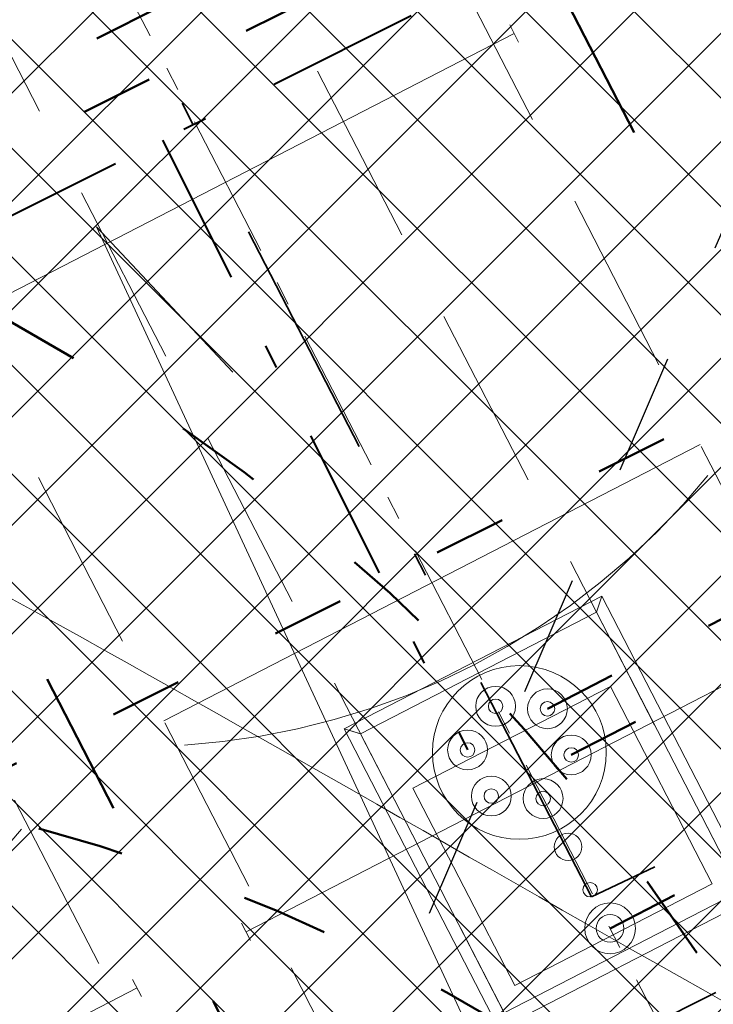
# Model space of a CAD drawing. Header units: metres. Extents: x 7472034 to 8439876, y 5890181 to 5961460.
# Tile 33 of 202: x 8439491.82 to 8439494.7, y 5890381.44 to 5890385.52. Entities that reach past the tile are written whole.
import ezdxf
from ezdxf import colors
from ezdxf.entities.mleader import LeaderData, LeaderLine
from ezdxf.math import Vec2, Vec3

# ---------------------------------------------------------------- set-up
doc = ezdxf.new("R2010")
doc.units = ezdxf.units.M
doc.header["$MEASUREMENT"] = 0
for name, pattern in [('$0$L218_500', [1, 0.5, -0.5]), ('ACAD_ISO03W100', [30, 12, -18]), ('ACAD_ISO10W100', [18, 12, -3, 0, -3]), ('DASHDOT', [25.399999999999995, 12.7, -6.349999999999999, 0, -6.349999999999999]), ('DASHDOTX2', [2, 1, -0.5, 0, -0.5]), ('DASHED', [19.049999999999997, 12.7, -6.349999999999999])]:
    doc.linetypes.add(name, pattern=pattern)
doc.layers.get('0').update_dxf_attribs({"linetype": 'CONTINUOUS', "lineweight": 5})
doc.layers.get('Defpoints').update_dxf_attribs({"linetype": 'CONTINUOUS'})
for name, color, linetype, lineweight in [('### Krawężnik', 6, 'CONTINUOUS', 35), ('### rzędne', 172, 'CONTINUOUS', 35), ('_a_widok', 7, 'CONTINUOUS', 5), ('_IS.KD.opis.2', 7, 'CONTINUOUS', 18), ('_IS.KD.ZB.rura', 120, 'ACAD_ISO03W100', 50), ('_T_95', 80, 'ACAD_ISO03W100', 50), ('_T_98', 132, 'ACAD_ISO03W100', 50), ('_T_ON_V', 181, 'ACAD_ISO03W100', 50), ('_T_opary', 220, 'DASHDOT', 40), ('E_Kanal_iskrob.', 10, 'DASHDOTX2', 35), ('KOLOR-OBIEKT', 21, 'CONTINUOUS', 13), ('T_strefa-8', 20, 'ACAD_ISO03W100', 50), ('ZAG-obrys 018 wymiary', 7, 'CONTINUOUS', 18), ('ZAG-OPIS_020', 7, 'CONTINUOUS', 25), ('zbiorniki', 7, 'CONTINUOUS', 13), ('zrębnica', 7, 'CONTINUOUS', 5)]:
    doc.layers.add(name, color=color, linetype=linetype, lineweight=lineweight)
for name, color, linetype in [('100_rzut_wym_wew', 7, 'CONTINUOUS'), ('_IS.BLOK.KD.doziemne', 7, 'CONTINUOUS'), ('właz', 7, 'CONTINUOUS'), ('zlew', 7, 'CONTINUOUS')]:
    doc.layers.add(name, color=color, linetype=linetype)
doc.layers.add('_IS_NO', color=11, linetype='CONTINUOUS', lineweight=20, plot=False)
doc.styles.add('DIM', font='simplex.shx', dxfattribs={"width": 0.8})
doc.styles.add('RS', font='Romans.shx', dxfattribs={"width": 0.7})
doc.dimstyles.new('DIM-WEW_500', dxfattribs={"dimscale": 5, "dimtxt": 18, "dimasz": 10, "dimexe": 4, "dimexo": 8, "dimgap": 5, "dimtad": 1, "dimlfac": 0.01, "dimzin": 9, "dimdsep": 46, "dimtxsty": 'DIM', "dimblk": 'ARCHTICK', "dimcen": 5, "dimclrt": 112, "dimadec": 4, "dimazin": 2, "dimtfac": 4, "dimtmove": 0, "dimatfit": 3, "dimldrblk": 'ARCHTICK', "dimfxl": 0, "dimtolj": 1, "dimlwd": 13, "dimarcsym": 0})
pattern_1 = [(45, (967499.2092647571, -71042.97165620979), (-0.2245064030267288, 0.2245064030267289), []), (135, (967499.2092647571, -71042.97165620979), (-0.2245064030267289, -0.2245064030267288), [])]

# ---------------------------------------------------------------- blocks, each defined once
blk = doc.blocks.new('A$C5FF37710')
at = {"layer": '### rzędne', "color": 0, "lineweight": 13, "flags": 128}
blk.add_lwpolyline([(43.97975562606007, 12.70975599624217), (42.44276710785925, 16.02254381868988), (43.00732617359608, 15.42075861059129)], dxfattribs=at)
blk = doc.blocks.new('Elektryk_v3')
at = {"layer": 'E_Kanal_iskrob.', "color": 1}
for points in [[(7.679727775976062, -61.57290587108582), (-17.97769471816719, -74.3612812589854), (-20.94951195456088, -68.55752696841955)], [(7.679727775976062, -61.57290587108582), (-15.38924066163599, -72.41748986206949), (-18.10128321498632, -67.15734848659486)]]:
    blk.add_lwpolyline(points, dxfattribs=at)
blk = doc.blocks.new('STUDNIA NAZB')
at = {"layer": 'właz', "lineweight": 0}
blk.add_lwpolyline([(-1255, 1255.000000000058), (-335, 1255.000000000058), (-335, 335.0000000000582), (-1255, 335.0000000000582)], close=True, dxfattribs=at)
at = {"layer": 'właz', "linetype": 'Continuous', "lineweight": 0}
for centre, radius in [((-795.0000000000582, 1225.000000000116), 105), ((-795.0000000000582, 1225.000000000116), 57), ((-795.0000000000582, 1045.000000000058), 30), ((-795.0000000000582, 845.0000000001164), 57), ((-795.0000000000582, 845.0000000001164), 57), ((-795.0000000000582, 405.0000000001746), 360), ((-795.0000000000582, 620.0000000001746), 82.5), ((-795.0000000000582, 620.0000000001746), 30), ((-981.1954618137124, 512.5000000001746), 82.5), ((-608.804538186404, 512.5000000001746), 82.5), ((-981.1954618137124, 512.5000000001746), 30), ((-608.804538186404, 512.5000000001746), 30), ((-981.1954618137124, 297.5000000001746), 82.5), ((-608.804538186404, 297.5000000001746), 82.5), ((-981.1954618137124, 297.5000000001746), 30), ((-608.804538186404, 297.5000000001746), 30), ((-795.0000000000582, 190.0000000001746), 82.5), ((-795.0000000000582, 190.0000000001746), 30)]:
    blk.add_circle(centre, radius, dxfattribs=at)
at = {"layer": 'zrębnica', "lineweight": 0}
for p, q in [((-1395.000000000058, 1385.000000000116), (-1395.000000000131, -14.99999999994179)), ((-195.0000000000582, 1385.000000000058), (-1395.000000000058, 1385.000000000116)), ((-1345.000000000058, 1335.000000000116), (-1395.000000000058, 1385.000000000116)), ((-1345.000000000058, 1335.000000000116), (-1370.406218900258, 1360.406218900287)), ((-245.0000000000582, 1335.000000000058), (-195.0000000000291, 1385.000000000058)), ((-245.0000000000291, 1335.000000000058), (-219.5937810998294, 1360.406218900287)), ((-245.0000000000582, 1335.000000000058), (-219.5961940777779, 1360.403805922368)), ((-245.0000000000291, 1335.000000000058), (-219.5961940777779, 1360.403805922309)), ((-245.0000000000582, 1335.000000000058), (-219.5961940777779, 1360.403805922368)), ((-195.0000000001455, -14.99999999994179), (-195.0000000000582, 1385.000000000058)), ((-1345.000000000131, 35.00000000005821), (-1345.000000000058, 1335.000000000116)), ((-245.0000000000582, 1335.000000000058), (-1345.000000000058, 1335.000000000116)), ((-245.0000000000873, 35.00000000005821), (-245.0000000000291, 1335.000000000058)), ((-245.0000000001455, 35.00000000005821), (-245.0000000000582, 1335.000000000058)), ((-1345.000000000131, 35.00000000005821), (-1395.000000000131, -14.99999999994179)), ((-245.0000000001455, 35.00000000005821), (-1345.000000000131, 35.00000000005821)), ((-245.0000000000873, 35.00000000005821), (-195.0000000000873, -14.99999999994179)), ((-245.0000000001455, 35.00000000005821), (-219.5961940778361, 9.596194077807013)), ((-195.0000000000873, -14.99999999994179), (-1395.000000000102, -14.99999999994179))]:
    blk.add_line(p, q, dxfattribs=at)
blk = doc.blocks.new('podziemne zbiorniki paliwa')
at = {"layer": 'zbiorniki', "linetype": 'DASHED', "lineweight": 20, "ltscale": 0.06}
for p, q in [((7707301.304171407, 5842706.24362419), (7707297.082006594, 5842715.489638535)), ((7707300.667419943, 5842705.952853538), (7707296.445255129, 5842715.198867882)), ((7707298.393307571, 5842704.914386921), (7707294.171142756, 5842714.160401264))]:
    blk.add_line(p, q, dxfattribs=at)
at = {"layer": 'zbiorniki', "linetype": 'ACAD_ISO10W100', "lineweight": 0, "ltscale": 0.05}
blk.add_line((7707299.654823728, 5842705.161068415), (7707295.183738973, 5842714.952186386), dxfattribs=at)
at = {"layer": 'zbiorniki', "linetype": 'DASHED', "lineweight": 0, "ltscale": 0.06}
for p, q in [((7707295.842652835, 5842714.833314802), (7707299.996519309, 5842705.736865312)), ((7707294.842043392, 5842714.376389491), (7707298.995909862, 5842705.27994))]:
    blk.add_line(p, q, dxfattribs=at)
at = {"layer": 'zbiorniki', "linetype": 'DASHED', "lineweight": 0}
for p, q in [((7707297.98545374, 5842713.283359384), (7707300.433428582, 5842714.40121978)), ((7707297.968838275, 5842713.319745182), (7707298.002069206, 5842713.246973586)), ((7707297.968838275, 5842713.319745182), (7707298.002069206, 5842713.246973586)), ((7707297.506773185, 5842713.10874454), (7707297.540004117, 5842713.035972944)), ((7707295.074589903, 5842711.954122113), (7707297.522564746, 5842713.071982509)), ((7707295.54743088, 5842711.145236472), (7707297.821543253, 5842712.183703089)), ((7707295.54743088, 5842711.145236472), (7707297.821543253, 5842712.183703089)), ((7707295.54743088, 5842711.145236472), (7707297.821543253, 5842712.183703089)), ((7707295.54743088, 5842711.145236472), (7707297.821543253, 5842712.183703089)), ((7707296.236919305, 5842709.406772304), (7707298.684894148, 5842710.5246327)), ((7707296.236919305, 5842709.406772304), (7707298.684894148, 5842710.5246327)), ((7707296.220303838, 5842709.443158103), (7707296.253534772, 5842709.370386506)), ((7707296.220303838, 5842709.443158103), (7707296.253534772, 5842709.370386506))]:
    blk.add_line(p, q, dxfattribs=at)
at = {"layer": 'zbiorniki', "linetype": 'DASHED', "lineweight": 0, "ltscale": 100}
for centre in [(7707300.707470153, 5842710.558304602), (7707297.796606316, 5842709.229067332)]:
    blk.add_arc(centre, 3.059145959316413, 91.04146909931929, 138.0458678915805, dxfattribs=at)
at = {"layer": 'zlew', "ltscale": 0.3, "xscale": 0.001, "yscale": 0.001, "zscale": 0.001, "rotation": 24.54366785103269}
for p in [(7707300.158877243, 5842713.674799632), (7707297.248013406, 5842712.345562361), (7707297.248013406, 5842712.345562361)]:
    blk.add_blockref('STUDNIA NAZB', p, dxfattribs=at)
blk = doc.blocks.new('A$C20F0416D')
at = {"layer": '_T_95', "ltscale": 0.025}
for points in [[(2.526939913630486, 7.143313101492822), (3.028528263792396, 6.169950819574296), (16.01498551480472, 12.67349417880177), (15.1567672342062, 14.38720843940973)], [(2.035051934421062, 7.691374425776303), (2.976219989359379, 5.864981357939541), (9.449960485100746, 9.106993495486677), (13.53702228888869, 7.747523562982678), (14.76323898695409, 5.298979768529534)]]:
    blk.add_lwpolyline(points, dxfattribs=at)
at = {"layer": '_T_98', "ltscale": 0.025}
for points in [[(7.836734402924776, 3.825146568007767), (14.59582168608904, 7.308206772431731), (16.08722835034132, 11.97092984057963), (14.93323048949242, 14.27526504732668)], [(7.577385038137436, 4.734906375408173), (13.29514014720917, 7.681352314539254), (10.91633026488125, 12.43142641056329)], [(7.675870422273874, 4.543789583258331), (13.38778146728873, 7.48722398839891), (14.53970237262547, 5.187036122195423)]]:
    blk.add_lwpolyline(points, dxfattribs=at)
at = {"layer": '_T_ON_V', "ltscale": 0.025}
blk.add_lwpolyline([(11.36340349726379, 12.65531371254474), (13.42467817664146, 8.539302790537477), (4.190580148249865, 3.914919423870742), (4.424196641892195, 3.461572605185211)], dxfattribs=at)
at = {"layer": '_T_opary', "ltscale": 0.05}
blk.add_line((5.982625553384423, 7.09097467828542), (7.24636104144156, 4.564324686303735), dxfattribs=at)
blk.add_lwpolyline([(11.91213184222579, 10.06043744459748), (2.330673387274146, 5.262097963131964), (1.176494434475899, 7.50185145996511), (1.936566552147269, 7.882491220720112)], dxfattribs=at)
at = {"layer": 'zbiorniki', "linetype": 'Continuous', "lineweight": 15, "rotation": 182.7190701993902}
blk.add_blockref('podziemne zbiorniki paliwa', (7421454.543277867, 6201764.6537714), dxfattribs=at)
blk = doc.blocks.new('_Oblique')
at = {"color": 0, "linetype": 'ByBlock', "lineweight": -2}
blk.add_line((-0.5, -0.5), (0.5, 0.5), dxfattribs=at)
blk = doc.blocks.new('*D132')
at = {"layer": 'Defpoints', "color": 0, "linetype": 'Continuous', "lineweight": 60}
for p in [(8439490.081045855, 5890411.33265816), (8439490.081045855, 5890411.33265816), (8439503.593241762, 5890384.547616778)]:
    blk.add_point(p, dxfattribs=at)
at = {"layer": 'ZAG-obrys 018 wymiary', "color": 0, "linetype": 'Continuous', "lineweight": -2}
for p, q in [((8439490.081045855, 5890411.33265816), (8439490.438176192, 5890411.512818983)), ((8439503.593241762, 5890384.547616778), (8439503.9503721, 5890384.727777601))]:
    blk.add_line(p, q, dxfattribs=at)
at = {"layer": 'ZAG-obrys 018 wymiary', "color": 0, "linetype": 'Continuous', "lineweight": 13}
blk.add_line((8439503.593241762, 5890384.547616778), (8439490.081045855, 5890411.33265816), dxfattribs=at)
at = {"layer": 'ZAG-obrys 018 wymiary', "color": 0, "linetype": 'Continuous', "lineweight": 13, "xscale": 0.3, "yscale": 0.3, "zscale": 0.3}
for p, rotation in [((8439490.081045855, 5890411.33265816), 116.7694823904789), ((8439503.593241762, 5890384.547616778), 296.7694823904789)]:
    blk.add_blockref('_Oblique', p, dxfattribs=dict(at, rotation=rotation))
at = {"layer": 'ZAG-obrys 018 wymiary', "color": 112, "linetype": 'Continuous', "lineweight": 25, "insert": (8439496.348970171, 5890400.239980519), "char_height": 0.8, "attachment_point": 5, "rotation": 296.7694823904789, "style": 'RS'}
blk.add_mtext('\\A1;30', dxfattribs=at)
blk = doc.blocks.new('_ArchTick')
at = {"layer": '100_rzut_wym_wew', "color": 0, "linetype": 'Continuous', "const_width": 0.15}
blk.add_lwpolyline([(-0.5, -0.5), (0.5, 0.5)], dxfattribs=at)
blk = doc.blocks.new('*D144')
at = {"layer": 'Defpoints', "color": 0, "linetype": 'Continuous', "lineweight": 60}
for p in [(8439499.048492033, 5890390.910444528), (8439493.19273551, 5890368.256074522), (8439494.279393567, 5890367.975192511)]:
    blk.add_point(p, dxfattribs=at)
at = {"layer": 'ZAG-obrys 018 wymiary', "color": 0, "linetype": 'Continuous', "lineweight": -2}
for p, q in [((8439499.823035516, 5890390.71023865), (8439500.522421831, 5890390.529459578)), ((8439493.967278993, 5890368.055868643), (8439494.666665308, 5890367.875089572))]:
    blk.add_line(p, q, dxfattribs=at)
at = {"layer": 'ZAG-obrys 018 wymiary', "color": 0, "linetype": 'Continuous', "lineweight": 13}
blk.add_line((8439500.13515009, 5890390.629562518), (8439494.279393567, 5890367.975192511), dxfattribs=at)
at = {"layer": 'ZAG-obrys 018 wymiary', "color": 0, "linetype": 'Continuous', "lineweight": 13, "xscale": 0.3, "yscale": 0.3, "zscale": 0.3}
for p, rotation in [((8439500.13515009, 5890390.629562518), 75.5072587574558), ((8439494.279393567, 5890367.975192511), 255.5072587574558)]:
    blk.add_blockref('_Oblique', p, dxfattribs=dict(at, rotation=rotation))
at = {"layer": 'ZAG-obrys 018 wymiary', "color": 112, "linetype": 'Continuous', "lineweight": 25, "insert": (8439497.511322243, 5890382.876199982), "char_height": 0.8, "attachment_point": 5, "rotation": 75.5072587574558, "style": 'RS'}
blk.add_mtext('\\A1;23.4', dxfattribs=at)
blk = doc.blocks.new('A$C1D2679FE')
at = {"layer": 'KOLOR-OBIEKT', "lineweight": 9, "ltscale": 200}
h = blk.add_hatch(dxfattribs=at)
h.set_pattern_fill('ANSI37', color=253, scale=0.1, angle=16)
h.set_pattern_definition([(61, (-7471780.020262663, -5961378.212846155), (-0.2776917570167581, 0.153927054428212), []), (151, (-7471780.020262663, -5961378.212846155), (-0.153927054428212, -0.2776917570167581), [])])
edge = h.paths.add_edge_path()
edge.add_line((196.975401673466, 33.54016214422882), (192.3495923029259, 34.13512154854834))
edge.add_line((192.3495923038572, 34.13512154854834), (187.7176397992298, 34.7308710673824))
edge.add_line((187.7176398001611, 34.7308710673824), (178.5077782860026, 36.15998750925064))
edge.add_line((178.5077782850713, 36.15998750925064), (176.6601969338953, 36.5026140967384))
edge.add_arc((181.3685569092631, 38.18527459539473), 5.000000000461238, 199.6657310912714, 261.1796204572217)
edge.add_line((180.6018702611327, 33.24440507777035), (187.358021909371, 32.19603671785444))
edge.add_line((187.3580219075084, 32.19603671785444), (192.0230219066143, 31.59603671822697))
edge.add_line((192.0230219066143, 31.59603671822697), (196.6880219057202, 30.9960367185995))
edge.add_line((196.6880219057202, 30.9960367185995), (201.9780219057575, 30.48103671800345))
edge.add_line((201.9780219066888, 30.48103671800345), (207.2680219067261, 29.96603671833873))
edge.add_line((207.2680219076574, 29.96603671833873), (216.468021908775, 29.35603671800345))
edge.add_line((216.4680219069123, 29.35603671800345), (221.8830219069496, 29.11103671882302))
edge.add_line((221.8830219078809, 29.11103671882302), (227.2980219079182, 28.86603671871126))
edge.add_line((227.2980219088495, 28.86603671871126), (233.718021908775, 28.60103671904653))
edge.add_line((233.7180219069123, 28.60103671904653), (240.1380219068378, 28.33603671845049))
edge.add_line((240.1380219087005, 28.33603671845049), (245.3280219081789, 28.076036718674))
edge.add_line((245.3280219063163, 28.076036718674), (246.1380219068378, 28.00603671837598))
edge.add_line((246.1380219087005, 28.00603671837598), (248.4280219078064, 27.98603671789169))
edge.add_line((248.4280219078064, 27.98603671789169), (251.4080219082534, 28.33603671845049))
edge.add_line((251.4080219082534, 28.33603671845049), (255.3380219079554, 29.13603671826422))
edge.add_line((255.3380219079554, 29.13603671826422), (258.1480219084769, 30.35603671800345))
edge.add_line((258.1480219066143, 30.35603671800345), (260.6280219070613, 32.076036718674))
edge.add_line((260.6280219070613, 32.076036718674), (262.7080219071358, 34.29603671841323))
edge.add_line((262.7080219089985, 34.29603671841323), (264.3880219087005, 36.826036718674))
edge.add_line((264.3880219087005, 36.826036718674), (265.608021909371, 39.59603671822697))
edge.add_line((265.6080219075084, 39.59603671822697), (266.4080219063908, 42.53603671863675))
edge.add_line((266.4080219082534, 42.53603671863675), (266.6380219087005, 45.60603671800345))
edge.add_line((266.6380219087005, 45.60603671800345), (266.3380219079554, 48.59603671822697))
edge.add_line((266.3380219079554, 48.59603671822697), (265.628021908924, 51.53603671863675))
edge.add_line((265.6280219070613, 51.53603671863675), (264.5280219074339, 54.28603671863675))
edge.add_line((264.5280219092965, 54.28603671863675), (263.3880219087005, 57.11603671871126))
edge.add_line((263.3880219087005, 57.11603671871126), (262.5430219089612, 59.47103671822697))
edge.add_line((262.5430219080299, 59.47103671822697), (261.6980219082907, 61.826036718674))
edge.add_line((261.6980219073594, 61.826036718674), (260.5980219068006, 65.15103671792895))
edge.add_line((260.5980219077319, 65.15103671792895), (259.4980219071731, 68.47603671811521))
edge.add_line((259.4980219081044, 68.47603671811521), (257.3916487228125, 67.77919145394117))
edge.add_line((257.3916487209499, 67.77919145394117), (258.1675714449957, 64.34697791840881))
edge.add_line((258.167571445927, 64.34697791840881), (259.2776264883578, 60.99158426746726))
edge.add_line((259.2776264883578, 60.99158426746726), (260.1334384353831, 58.60645156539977))
edge.add_line((260.1334384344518, 58.60645156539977), (260.9950570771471, 56.20513570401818))
edge.add_line((260.9950570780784, 56.20513570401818), (262.1522789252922, 53.33238322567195))
edge.add_line((262.1522789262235, 53.33238322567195), (263.1827648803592, 50.75616833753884))
edge.add_line((263.1827648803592, 50.75616833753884), (263.8083402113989, 48.16575780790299))
edge.add_line((263.8083402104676, 48.16575780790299), (264.0684198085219, 45.57363114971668))
edge.add_line((264.0684198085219, 45.57363114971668), (263.8734869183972, 42.97170083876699))
edge.add_line((263.8734869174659, 42.97170083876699), (263.1880731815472, 40.45280535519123))
edge.add_line((263.1880731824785, 40.45280535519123), (262.1337886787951, 38.05906103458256))
edge.add_line((262.1337886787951, 38.05906103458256), (260.6936748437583, 35.89031817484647))
edge.add_line((260.6936748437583, 35.89031817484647), (258.9457271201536, 34.02472012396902))
edge.add_line((258.9457271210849, 34.02472012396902), (256.8967191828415, 32.60363397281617))
edge.add_line((256.8967191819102, 32.60363397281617), (254.5645412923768, 31.59108698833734))
edge.add_line((254.5645412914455, 31.59108698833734), (251.0026761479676, 30.86602538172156))
edge.add_line((251.0026761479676, 30.86602538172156), (248.2893446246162, 30.54734550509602))
edge.add_line((248.2893446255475, 30.54734550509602), (246.2595893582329, 30.56507262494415))
edge.add_line((246.2595893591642, 30.56507262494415), (245.5023283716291, 30.63051493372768))
edge.add_line((245.5023283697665, 30.63051493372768), (240.2548571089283, 30.89339403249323))
edge.add_line((240.2548571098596, 30.89339403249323), (233.8236017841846, 31.1588586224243))
edge.add_line((233.8236017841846, 31.1588586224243), (227.4086662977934, 31.42364957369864))
edge.add_line((227.4086662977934, 31.42364957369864), (221.9987299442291, 31.66842047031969))
edge.add_line((221.9987299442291, 31.66842047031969), (217.4544723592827, 31.90290945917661))
edge.add_line((217.4544723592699, 31.90290945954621), (217.0910134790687, 31.92589690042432))
edge.add_line((217.0910134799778, 31.92589689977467), (214.8768218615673, 32.06593639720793))
edge.add_line((214.876821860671, 32.06593639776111), (207.0033997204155, 32.56390146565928))
edge.add_line((207.0033997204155, 32.56390146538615), (202.2260741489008, 33.02899081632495))
edge.add_line((202.2260741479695, 33.02899081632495), (196.975401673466, 33.54016214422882))
blk = doc.blocks.new('A$C2C426404')
at = {"layer": '_IS_NO'}
for points, knots in [([(50.6228041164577, 30.56321178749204, 1.829566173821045e-06), (53.11749188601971, 30.21319374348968), (56.38514522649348, 30.67444155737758), (60.99540497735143, 30.04553546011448), (68.19327101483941, 22.54355850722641, -2.469325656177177e-08), (70.8769634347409, 19.46133922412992, 5.150448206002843e-09), (74.71212187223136, 14.31917844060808, -1.219795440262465e-09), (78.88802252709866, 13.86142715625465), (82.75564656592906, 12.70757211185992)], [0, 0, 0, 0, 7.578698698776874, 9.67195365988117, 16.27655537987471, 24.33370670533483, 30.35915105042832, 36.79354326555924, 36.79354326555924, 36.79354326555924, 36.79354326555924]), ([(34.69758252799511, 26.62029764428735, 1.829566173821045e-06), (40.87218305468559, 26.41112569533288, 1.667744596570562e-06), (49.61345895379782, 24.40192037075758), (56.18036241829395, 20.44034491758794, -1.622211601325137e-07), (58.82988067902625, 19.20467422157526, -1.627363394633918e-07), (59.09417402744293, 19.08442812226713, -1.62117903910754e-07)], [0, 0, 0, 0, 10.98030812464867, 19.58301366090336, 20.55410556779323, 20.55410556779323, 20.55410556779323, 20.55410556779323]), ([(22.24795573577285, 20.37028996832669, 1.829566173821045e-06), (26.42848519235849, 20.36833205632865, 2.595275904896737e-06), (34.77398029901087, 19.71811303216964, 3.653563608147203e-06), (38.92662956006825, 20.04217899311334, -5.197057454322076e-07), (43.77274004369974, 17.83557516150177, 1.833094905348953e-07), (51.08127841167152, 15.06439746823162, -1.538063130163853e-07), (58.09044384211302, 9.696452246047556, 2.324577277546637e-08), (65.34780037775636, 7.091900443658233, 5.796258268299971e-09), (69.6463277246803, 6.131249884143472)], [0, 0, 0, 0, 12.09868180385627, 16.72159260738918, 20.95800891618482, 26.67839108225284, 41.1845399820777, 48.39980958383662, 48.39980958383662, 48.39980958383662, 48.39980958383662])]:
    blk.add_open_spline(points, degree=3, knots=knots, dxfattribs=at)
at = {"layer": '_IS_NO', "ltscale": 0.1}
for points, knots in [([(55.69703794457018, 26.44192530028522, 8.07171421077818e-08), (60.47702913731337, 24.37489471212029, 4.118097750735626e-07), (65.41527824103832, 21.38608461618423, 8.932878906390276e-07), (68.42167646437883, 18.98607052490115, -1.681326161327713e-07), (71.60992970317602, 12.73766223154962), (75.29265419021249, 11.98629271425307, 1.662301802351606e-08), (79.75433884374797, 11.20084950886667)], [13.0881689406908, 13.0881689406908, 13.0881689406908, 13.0881689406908, 21.71831455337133, 28.5577747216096, 34.1003045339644, 40.71973107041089, 40.71973107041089, 40.71973107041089, 40.71973107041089]), ([(27.67626924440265, 23.09287754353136, 1.829566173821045e-06), (31.68315875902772, 23.09132452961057, 2.263426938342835e-06), (38.09081487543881, 23.52010669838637, 2.956097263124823e-06), (46.0190905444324, 20.44823641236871), (52.02710655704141, 18.01596992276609, 1.18983141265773e-07), (57.48081744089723, 14.61059598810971, 3.880691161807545e-08), (63.15046560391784, 12.16836789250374), (64.01579423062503, 9.527138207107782), (68.70553139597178, 8.717305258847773), (72.93792583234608, 7.781059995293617)], [0, 0, 0, 0, 11.95042031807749, 19.07916594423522, 25.47980302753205, 30.85202744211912, 32.94528240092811, 39.66304915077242, 46.67346183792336, 46.67346183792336, 46.67346183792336, 46.67346183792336])]:
    blk.add_open_spline(points, degree=3, knots=knots, dxfattribs=at)
blk = doc.blocks.new('JPII.KD_aktualizacja rzędnych_20.12.2024')
at = {"layer": '_IS.KD.ZB.rura', "ltscale": 0.05}
for p, q in [((8438633.785056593, 5890682.729557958), (8438638.152601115, 5890674.253034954)), ((8438630.940591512, 5890681.263604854), (8438634.357523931, 5890674.632028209))]:
    blk.add_line(p, q, dxfattribs=at)
at = {"layer": '_IS.KD.opis.2', "color": 0}
ml = blk.add_multileader_mtext('Standard', dxfattribs=at)
ml.set_content('\\A1;5', style='RS')
ml.set_leader_properties()
ml.build(insert=Vec2(0, 0))
ml.multileader.update_dxf_attribs({"text_left_attachment_type": 2, "text_right_attachment_type": 2, "dogleg_length": 0.2, "arrow_head_size": 0.25})
ctx = ml.context
ctx.base_point, ctx.char_height, ctx.arrow_head_size, ctx.landing_gap_size, ctx.plane_origin = Vec3(8438636.547446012, 5890683.328685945), 1, 0.25, 0.3, Vec3(8438570.59096331, 5890645.068219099)
ctx.left_attachment, ctx.right_attachment, ctx.text_align_type = 2, 2, 1
notes = []
notes.append((ctx, [(0, (1, 1, 0), (8438636.347446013, 5890683.328685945), (1, 0), 0.2, [(0, [(8438633.405741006, 5890676.479246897)], 0, [])])]))
ctx.mtext.insert, ctx.mtext.width, ctx.mtext.alignment, ctx.mtext.flow_direction = Vec3(8438637.080779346, 5890683.828685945), 3.033132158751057, 2, 5
for ctx, leaders in notes:
    for number, flags, end, landing, length, lines in leaders:
        leader = LeaderData()
        leader.index, (leader.has_last_leader_line, leader.has_dogleg_vector, leader.attachment_direction) = number, flags
        leader.last_leader_point, leader.dogleg_vector, leader.dogleg_length = Vec3(end), Vec3(landing), length
        for number, points, colour, breaks in lines:
            line = LeaderLine()
            line.index, line.vertices, line.color, line.breaks = number, Vec3.list(points), colors.encode_raw_color(colour), breaks
            leader.lines.append(line)
        ctx.leaders.append(leader)

msp = doc.modelspace()

# ---------------------------------------------------------------- hatches: boundary and pattern name
at = {"layer": 'KOLOR-OBIEKT', "lineweight": 9}
h = msp.add_hatch(dxfattribs=at)
h.set_pattern_fill('ANSI37', color=73, scale=0.1)
h.set_pattern_definition(pattern_1)
edge = h.paths.add_edge_path()
edge.add_arc((8439443.60123986, 5890379.17988472), 6.652831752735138, 296.7043321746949, 335.0331150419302)
edge.add_arc((8439476.194075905, 5890367.917634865), 27.87464989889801, 155.1393615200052, 162.3446315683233, ccw=False)
edge.add_arc((8439457.399943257, 5890376.211109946), 7.345078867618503, 127.98309878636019, 152.2023641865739, ccw=False)
edge.add_arc((8439457.741930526, 5890376.488713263), 7.349948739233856, 107.1989600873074, 131.4182254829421, ccw=False)
edge.add_line((8439455.568618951, 5890383.509999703), (8439473.898437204, 5890392.710084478))
edge.add_arc((8439481.742870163, 5890376.384611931), 18.11232128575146, 99.26977735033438, 115.6644084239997, ccw=False)
edge.add_line((8439478.825278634, 5890394.260401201), (8439481.377171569, 5890394.321440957))
edge.add_arc((8439482.909595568, 5890377.390082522), 17.00056533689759, 88.22393661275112, 95.17163768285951, ccw=False)
edge.add_arc((8439482.561499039, 5890405.235869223), 10.88860248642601, 274.6092070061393, 298.9976789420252)
edge.add_arc((8443006.923870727, 5883371.657126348), 7856.29059094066, 116.59181359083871, 116.61107962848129, ccw=False)
edge.add_arc((8439465.895823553, 5890431.340313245), 42.15757971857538, 305.2087751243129, 306.7865132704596)
edge.add_arc((8439488.80074795, 5890400.283338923), 3.577668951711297, 310.8590814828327, 340.7280968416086)
edge.add_line((8439492.177934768, 5890399.102523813), (8439493.275267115, 5890403.980640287))
edge.add_line((8439493.275267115, 5890403.980640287), (8439502.266345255, 5890408.28072203))
edge.add_line((8439502.266345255, 5890408.28072203), (8439504.844191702, 5890407.694009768))
edge.add_line((8439504.844191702, 5890407.694009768), (8439506.125281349, 5890405.329609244))
edge.add_arc((8439507.019670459, 5890405.776898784), 0.9999999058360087, 206.5699188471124, 283.6833393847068)
edge.add_line((8439507.256226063, 5890404.805280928), (8439511.624560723, 5890406.970734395))
edge.add_line((8439511.624560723, 5890406.970734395), (8439511.39896348, 5890407.420225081))
edge.add_line((8439511.39896348, 5890407.420225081), (8439510.561982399, 5890407.017405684))
edge.add_line((8439510.561982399, 5890407.017405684), (8439509.330427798, 5890409.481424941))
edge.add_line((8439509.330427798, 5890409.481424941), (8439512.635426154, 5890411.138401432))
edge.add_line((8439512.635426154, 5890411.138401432), (8439512.638568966, 5890411.136467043))
edge.add_line((8439512.638568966, 5890411.136467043), (8439515.998443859, 5890412.829496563))
edge.add_line((8439515.998443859, 5890412.829496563), (8439517.239018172, 5890410.325621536))
edge.add_line((8439517.239018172, 5890410.325621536), (8439513.919446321, 5890408.633274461))
edge.add_line((8439513.919446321, 5890408.633274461), (8439514.091312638, 5890408.235941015))
edge.add_line((8439514.091312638, 5890408.235941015), (8439518.839102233, 5890410.604261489))
edge.add_line((8439518.839102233, 5890410.604261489), (8439518.585943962, 5890412.843737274))
edge.add_line((8439518.585943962, 5890412.843737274), (8439518.274555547, 5890413.628049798))
edge.add_line((8439518.274555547, 5890413.628049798), (8439517.839658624, 5890414.494365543))
edge.add_line((8439517.839658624, 5890414.494365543), (8439524.310164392, 5890417.742607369))
edge.add_line((8439524.310164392, 5890417.742607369), (8439525.122207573, 5890416.124990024))
edge.add_line((8439525.122207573, 5890416.124990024), (8439526.840645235, 5890414.670893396))
edge.add_line((8439526.840645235, 5890414.670893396), (8439527.244697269, 5890414.489695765))
edge.add_arc((8439552.769967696, 5890317.570311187), 100.2242811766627, 102.79246926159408, 104.75471345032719, ccw=False)
edge.add_arc((8439529.321881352, 5890420.105147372), 4.960037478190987, 284.6730648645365, 320.3902958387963)
edge.add_arc((8435016.013859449, 5889290.11735932), 4655.555010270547, 14.00691021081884, 14.04831962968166)
edge.add_line((8439532.327549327, 5890420.207226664), (8439525.877549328, 5890423.127226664))
edge.add_line((8439525.877549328, 5890423.127226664), (8439431.028022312, 5890376.803268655))
edge.add_line((8439431.028022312, 5890376.803268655), (8439435.479127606, 5890375.417226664))
edge.add_line((8439435.479127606, 5890375.417226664), (8439446.590932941, 5890373.236661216))
edge = h.paths.add_edge_path()
edge.add_arc((8439530.228804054, 5890405.916425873), 3.001836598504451, 99.44813666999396, 208.2631515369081)
edge.add_line((8439527.5848402, 5890404.494990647), (8439533.209264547, 5890393.206690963))
edge.add_line((8439533.209264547, 5890393.206690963), (8439519.17443581, 5890386.185049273))
edge.add_line((8439519.17443581, 5890386.185049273), (8439523.57812012, 5890377.411604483))
edge.add_line((8439523.57812012, 5890377.411604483), (8439517.455507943, 5890374.324033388))
edge.add_line((8439517.455507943, 5890374.324033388), (8439517.445860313, 5890374.319191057))
edge.add_line((8439517.445860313, 5890374.319191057), (8439517.33905848, 5890374.265585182))
edge.add_line((8439517.33905848, 5890374.265585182), (8439516.815779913, 5890375.308140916))
edge.add_line((8439516.815779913, 5890375.308140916), (8439511.370501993, 5890372.574998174))
edge.add_line((8439511.370501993, 5890372.574998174), (8439511.888417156, 5890371.529804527))
edge.add_line((8439511.888417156, 5890371.529804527), (8439506.425671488, 5890368.787948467))
edge.add_line((8439506.425671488, 5890368.787948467), (8439505.890341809, 5890369.841556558))
edge.add_line((8439505.890341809, 5890369.841556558), (8439505.8884594, 5890369.869391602))
edge.add_line((8439505.8884594, 5890369.869391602), (8439500.283276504, 5890366.97762632))
edge.add_line((8439500.283276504, 5890366.97762632), (8439519.478066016, 5890366.160130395))
edge.add_line((8439519.478066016, 5890366.160130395), (8439542.767549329, 5890378.417226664))
edge.add_line((8439542.767549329, 5890378.417226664), (8439538.675788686, 5890394.802262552))
edge.add_line((8439538.675788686, 5890394.802262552), (8439537.066416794, 5890401.238139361))
edge.add_line((8439537.066416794, 5890401.238139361), (8439535.557306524, 5890407.69906358))
edge.add_arc((8439531.145391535, 5890400.872499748), 8.128158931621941, 57.12596579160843, 99.98506404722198)
edge = h.paths.add_edge_path()
edge.add_line((8439470.194509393, 5890384.137651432), (8439461.355169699, 5890379.697090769))
edge.add_line((8439461.355169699, 5890379.697090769), (8439460.080861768, 5890379.068371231))
edge.add_line((8439460.080861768, 5890379.068371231), (8439457.869254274, 5890377.642639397))
edge.add_arc((8439460.609507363, 5890373.444653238), 5.013190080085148, 123.1346622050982, 204.022759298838)
edge.add_line((8439456.030540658, 5890371.403786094), (8439459.447549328, 5890370.707226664))
edge.add_line((8439459.447549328, 5890370.707226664), (8439480.497107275, 5890367.736747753))
edge.add_line((8439480.497107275, 5890367.736747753), (8439497.963342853, 5890367.082590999))
edge.add_line((8439497.963342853, 5890367.082590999), (8439496.62020549, 5890369.722641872))
edge.add_line((8439496.62020549, 5890369.722641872), (8439494.91788047, 5890373.087302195))
edge.add_arc((8439489.468037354, 5890366.363615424), 8.654984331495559, 50.97371617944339, 58.22889977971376)
edge.add_line((8439494.025120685, 5890373.721722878), (8439490.036071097, 5890376.575637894))
edge.add_line((8439490.036071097, 5890376.575637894), (8439489.954459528, 5890375.592465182))
edge.add_line((8439489.954459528, 5890375.592465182), (8439490.917133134, 5890375.538648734))
edge.add_line((8439490.917133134, 5890375.538648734), (8439490.678913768, 5890371.956837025))
edge.add_line((8439490.678913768, 5890371.956837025), (8439482.55041443, 5890372.440399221))
edge.add_line((8439482.55041443, 5890372.440399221), (8439482.851718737, 5890376.020734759))
edge.add_line((8439482.851718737, 5890376.020734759), (8439487.354100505, 5890375.749064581))
edge.add_line((8439487.354100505, 5890375.749064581), (8439487.521080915, 5890378.34061919))
edge.add_line((8439487.521080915, 5890378.34061919), (8439481.803471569, 5890382.401025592))
edge.add_arc((8439487.942466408, 5890392.088814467), 11.46911116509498, 231.6002274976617, 237.6382272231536, ccw=False)
edge.add_line((8439480.818489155, 5890383.100518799), (8439480.351152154, 5890383.41057529))
edge.add_line((8439480.351152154, 5890383.41057529), (8439479.210044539, 5890382.939428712))
edge.add_line((8439479.210044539, 5890382.939428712), (8439480.412913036, 5890383.399613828))
edge.add_arc((8439474.682487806, 5890375.167564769), 10.03017472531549, 55.15777404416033, 116.5800473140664)
h.paths.add_polyline_path([(8439461.898919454, 5890370.792156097), (8439462.257176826, 5890373.552492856)], flags=16)
h = msp.add_hatch(dxfattribs=at)
h.set_pattern_fill('ANSI37', color=253, scale=0.1)
h.set_pattern_definition(pattern_1)
edge = h.paths.add_edge_path()
edge.add_arc((8439529.163071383, 5890420.279666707), 5.193757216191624, 276.50229096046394, 320.0240354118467, ccw=False)
edge.add_line((8439529.751227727, 5890415.119319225), (8439525.812744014, 5890414.153171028))
edge.add_line((8439525.812744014, 5890414.153171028), (8439519.208160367, 5890410.804184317))
edge.add_line((8439519.208160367, 5890410.804184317), (8439517.988028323, 5890410.126512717))
edge.add_line((8439517.988028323, 5890410.126512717), (8439514.091312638, 5890408.235941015))
edge.add_line((8439514.091312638, 5890408.235941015), (8439511.613697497, 5890406.992378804))
edge.add_line((8439511.613697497, 5890406.992378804), (8439509.258949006, 5890405.810485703))
edge.add_line((8439509.258949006, 5890405.810485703), (8439507.371756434, 5890404.83508177))
edge.add_arc((8439506.940777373, 5890405.737469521), 1.000023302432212, 206.5712342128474, 295.5290722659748, ccw=False)
edge.add_line((8439506.046377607, 5890405.290148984), (8439504.844186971, 5890407.693988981))
edge.add_line((8439504.844186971, 5890407.693988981), (8439502.261629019, 5890408.281795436))
edge.add_line((8439502.261629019, 5890408.281795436), (8439499.350132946, 5890407.011538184))
edge.add_line((8439499.350132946, 5890407.011538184), (8439493.30510976, 5890403.995621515))
edge.add_line((8439493.30510976, 5890403.995621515), (8439492.177918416, 5890399.102451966))
edge.add_arc((8439488.801253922, 5890400.282879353), 3.577047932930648, 293.05521913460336, 340.73119789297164, ccw=False)
edge.add_line((8439490.202090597, 5890396.991537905), (8439487.801423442, 5890395.78932472))
edge.add_arc((8439482.51122255, 5890404.317896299), 10.03607286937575, 278.1216072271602, 301.8109775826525, ccw=False)
edge.add_line((8439483.9290645, 5890394.382480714), (8439478.825278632, 5890394.260401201))
edge.add_arc((8439481.742870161, 5890376.384611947), 18.11232126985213, 99.26977735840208, 115.6644084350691)
edge.add_line((8439473.898437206, 5890392.710084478), (8439455.537130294, 5890383.494194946))
edge.add_arc((8439458.368862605, 5890375.380272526), 8.593860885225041, 109.2388197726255, 150.5606865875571)
edge.add_line((8439450.884668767, 5890379.604167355), (8439456.921008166, 5890377.849276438))
edge.add_line((8439456.921008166, 5890377.849276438), (8439458.055979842, 5890377.519316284))
edge.add_arc((8439462.056345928, 5890374.376166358), 5.087466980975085, 112.4172144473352, 141.842727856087, ccw=False)
edge.add_line((8439460.116249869, 5890379.079181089), (8439470.201913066, 5890384.141371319))
edge.add_arc((8439474.670732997, 5890375.058466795), 10.12272227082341, 52.60385305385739, 116.19734301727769, ccw=False)
edge.add_line((8439480.818489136, 5890383.100518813), (8439494.035062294, 5890373.735722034))
edge.add_arc((8439499.404929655, 5890380.165137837), 8.376924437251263, 230.1312663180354, 239.1071883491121)
edge.add_arc((8439492.046879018, 5890368.073539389), 5.778072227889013, 28.405105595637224, 58.05675779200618, ccw=False)
edge.add_line((8439497.129307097, 5890370.822183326), (8439498.920012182, 5890367.249241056))
edge.add_line((8439498.920012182, 5890367.249241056), (8439502.137476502, 5890368.864147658))
edge.add_line((8439502.137476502, 5890368.864147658), (8439500.881438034, 5890371.366619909))
edge.add_arc((8439501.41146424, 5890371.651481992), 0.6017260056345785, 32.69127385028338, 208.2557647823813, ccw=False)
edge.add_line((8439501.917872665, 5890371.97648152), (8439503.213570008, 5890369.395299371))
edge.add_line((8439503.213570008, 5890369.395299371), (8439521.788261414, 5890378.745992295))
edge.add_line((8439521.788261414, 5890378.745992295), (8439512.863585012, 5890396.520876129))
edge.add_arc((8439515.497668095, 5890397.863594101), 2.956566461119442, 115.92003145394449, 207.0101116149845, ccw=False)
edge.add_line((8439514.20530482, 5890400.522744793), (8439524.043376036, 5890405.489377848))
edge.add_line((8439524.043376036, 5890405.489377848), (8439526.586557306, 5890407.103247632))
edge.add_line((8439526.586557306, 5890407.103247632), (8439529.129738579, 5890408.717117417))
edge.add_arc((8439531.212438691, 5890401.016589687), 7.97720296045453, 58.08019787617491, 105.13424418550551, ccw=False)
edge.add_line((8439535.43023892, 5890407.787551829), (8439533.14312037, 5890416.942853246))
edge = h.paths.add_edge_path(flags=16)
edge.add_line((8439502.061371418, 5890393.458260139), (8439496.04637926, 5890390.43770596))
edge.add_arc((8439496.464019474, 5890389.751908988), 0.8029575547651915, 121.3407965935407, 301.694103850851)
edge.add_line((8439496.8858806, 5890389.068700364), (8439502.900872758, 5890392.089254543))
edge.add_arc((8439502.27990767, 5890392.650368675), 0.83692694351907, 317.898520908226, 465.1363795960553)
edge = h.paths.add_edge_path(flags=16)
edge.add_line((8439505.00109902, 5890384.089630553), (8439500.444638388, 5890381.798632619))
edge.add_arc((8439500.084983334, 5890382.51322949), 0.8000002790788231, 116.620304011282, 296.7160130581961, ccw=False)
edge.add_line((8439499.72652247, 5890383.228426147), (8439504.283989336, 5890385.517420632))
edge.add_arc((8439504.642916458, 5890384.80371257), 0.7988791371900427, -63.361719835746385, 116.69803695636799, ccw=False)

# ---------------------------------------------------------------- linework, layer by layer
at = {"layer": '_IS.KD.ZB.rura', "ltscale": 0.05}
for p, q in [((8439493.406302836, 5890386.922348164), (8439497.773847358, 5890378.44582516)), ((8439490.561837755, 5890385.456395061), (8439493.978770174, 5890378.824818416))]:
    msp.add_line(p, q, dxfattribs=at)
at = {"layer": 'T_strefa-8', "color": 151, "ltscale": 0.03, "elevation": 3.501221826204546e-08, "flags": 128}
msp.add_lwpolyline([(8439479.342758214, 5890377.730924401), (8439479.24967575, 5890376.063520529, 0.4142135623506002), (8439486.791335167, 5890367.630053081), (8439487.41037135, 5890367.59549552, 0.4142135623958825), (8439495.843838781, 5890375.137154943), (8439495.936921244, 5890376.804558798, 0.4142135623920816), (8439488.39526182, 5890385.238026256), (8439487.776225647, 5890385.272583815, 0.4142135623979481)], format="xyb", close=True, dxfattribs=at)
at = {"layer": 'T_strefa-8', "color": 145, "ltscale": 0.03, "flags": 128}
msp.add_lwpolyline([(8439487.755859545, 5890382.676633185), (8439488.374895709, 5890382.642075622, -0.414213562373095), (8439493.08843285, 5890377.371158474), (8439492.995350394, 5890375.703754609, -0.414213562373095), (8439487.724433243, 5890370.990217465), (8439487.10539708, 5890371.024775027, -0.4142135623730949), (8439482.391859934, 5890376.295692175), (8439482.484942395, 5890377.963096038, -0.414213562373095), (8439487.755859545, 5890382.676633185)], format="xyb", close=True, dxfattribs=at)
at = {"layer": 'T_strefa-8', "color": 151, "ltscale": 0.03, "flags": 128}
msp.add_lwpolyline([(8439497.697815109, 5890372.817244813), (8439497.764513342, 5890374.015389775, 0.4142135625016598), (8439490.221535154, 5890382.447677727), (8439488.424317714, 5890382.547725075, 0.4142135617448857), (8439479.992029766, 5890375.004746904), (8439479.925331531, 5890373.806601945, 0.414213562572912), (8439487.468309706, 5890365.374313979), (8439489.26552715, 5890365.274266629, 0.4142135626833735)], format="xyb", close=True, dxfattribs=at)

# ---------------------------------------------------------------- block references
at = {"layer": '### Krawężnik', "color": 1, "linetype": 'Continuous', "lineweight": 60, "ltscale": 0.2}
msp.add_blockref('A$C1D2679FE', (8439279.223208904, 5890335.266736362), dxfattribs=at)
at = {"ltscale": 0.1}
msp.add_blockref('A$C5FF37710', (8439449.697574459, 5890368.641764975), dxfattribs=at)
at = {"layer": '_a_widok', "color": 0, "linetype": 'Continuous', "lineweight": 60, "ltscale": 0.2}
msp.add_blockref('A$C2C426404', (8439438.733810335, 5890365.88383195), dxfattribs=at)
msp.add_blockref('A$C2C426404', (8439438.733810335, 5890365.88383195), dxfattribs=at)
at = {"layer": '_IS.BLOK.KD.doziemne', "linetype": '$0$L218_500'}
msp.add_blockref('JPII.KD_aktualizacja rzędnych_20.12.2024', (859.6212462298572, -295.8072097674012), dxfattribs=at)
at = {"layer": '_T_ON_V', "color": 1, "linetype": 'Continuous', "lineweight": 60, "ltscale": 0.2}
msp.add_blockref('A$C20F0416D', (8439486.43126006, 5890377.932498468), dxfattribs=at)
at = {"layer": 'ZAG-OPIS_020', "lineweight": 25}
msp.add_blockref('Elektryk_v3', (8439509.580092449, 5890454.305613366), dxfattribs=at)

# ---------------------------------------------------------------- dimensions: what is measured, and where the dimension line sits
at = {"layer": 'ZAG-obrys 018 wymiary', "linetype": 'Continuous', "lineweight": 25}
for base, p1, p2, angle, picture, middle in [((8439490.081045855, 5890411.33265816), (8439503.593241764, 5890384.547616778), (8439490.081045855, 5890411.33265816), 116.76948239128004, '*D132', (8439495.813274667, 5890399.969739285)), ((8439494.279393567, 5890367.975192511), (8439499.048492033, 5890390.910444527), (8439493.19273551, 5890368.256074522), 255.50725875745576, '*D144', (8439498.092229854, 5890382.726045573))]:
    dim = msp.add_linear_dim(base=base, p1=p1, p2=p2, angle=angle, dimstyle='DIM-WEW_500', override={"dimscale": 0.1, "dimtxt": 8, "dimasz": 3, "dimgap": 2, "dimlfac": 1, "dimtxsty": 'RS', "dimblk1": 'Oblique', "dimblk2": 'Oblique', "dimsah": 1, "dimfxl": 50, "dimfxlon": 1}, dxfattribs=at)
    dim.commit()
    dim.dimension.update_dxf_attribs({"geometry": picture, "text_midpoint": middle, "dimtype": 161})

doc.saveas('drawing.dxf')
